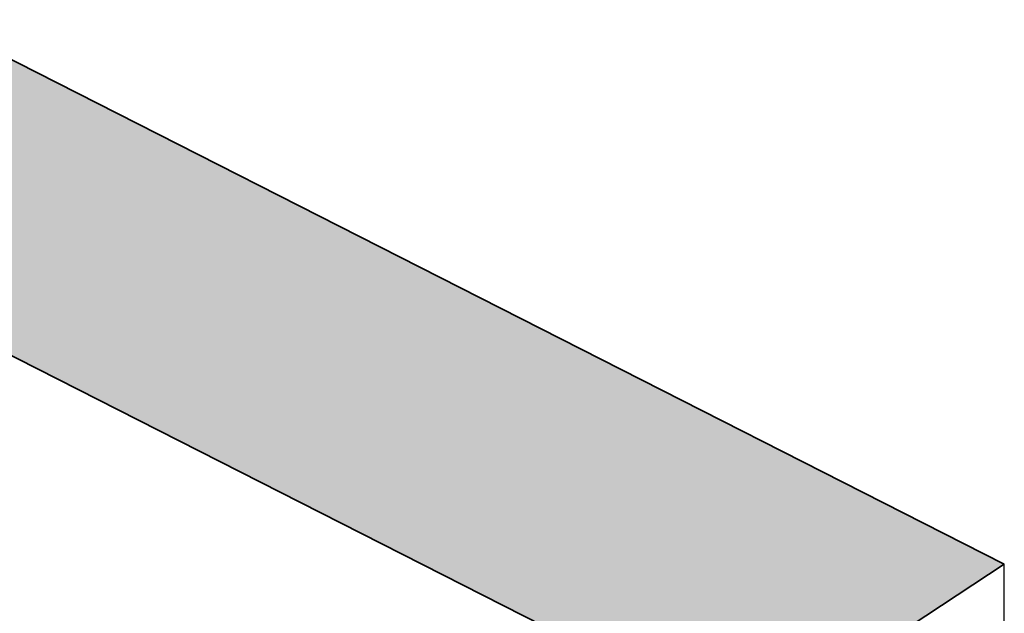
# Model space of a CAD drawing. Header units: millimetres. Extents: x 1069 to 250059, y -65909 to 70891.
# Tile 105 of 109: x 228199 to 238447, y 13898 to 20073. Entities that reach past the tile are written whole.
import ezdxf

# ---------------------------------------------------------------- set-up
doc = ezdxf.new("R2010")
doc.units = ezdxf.units.MM
for name, color, linetype, lineweight in [('N-CO-BC-BETONVORM-G', 50, 'Continuous', 25), ('N-CO-BC-BETONVORM-G-1', 50, 'Continuous', 18), ('N-CO-BC-BETONVORM-GD', 90, 'Continuous', 35)]:
    doc.layers.add(name, color=color, linetype=linetype, lineweight=lineweight)

# ---------------------------------------------------------------- blocks, each defined once
blk = doc.blocks.new('GM_Tussenpijler - GM_Tussenpijler-3410576-3D impressie')
at = {"layer": 'N-CO-BC-BETONVORM-G-1'}
h = blk.add_hatch(color=256, dxfattribs=at)
h.paths.add_polyline_path([(-12073, -11861), (-10766, -10986), (-11625, -10527), (-5095, -6201), (-5517, -5993), (-16970, -178), (-18060, -890), (-20102, 146), (-21660, -890), (-19605, -1927), (-24853, -5383), (-24574, -5525), (-24593, -5538), (-13438, -11202), (-12541, -11635)], flags=0)
h.paths.add_polyline_path([(5374, 1170), (8014, 2906), (-3141, 8570), (-5781, 6834), (1653, 3059)], flags=0)
h.paths.add_polyline_path([(22866, 12673), (25506, 14409), (14351, 20073), (11710, 18337), (19711, 14275)], flags=0)
at = {"layer": 'N-CO-BC-BETONVORM-G'}
blk.add_line((25506, 8123), (25506, 14409), dxfattribs=at)
at = {"layer": 'N-CO-BC-BETONVORM-GD'}
for p, q in [((25506, 14409), (14351, 20073)), ((11710, 18337), (22866, 12673)), ((22866, 12673), (25506, 14409))]:
    blk.add_line(p, q, dxfattribs=at)

msp = doc.modelspace()

# ---------------------------------------------------------------- block references
at = {"layer": 'N-CO-BC-BETONVORM-G-1'}
msp.add_blockref('GM_Tussenpijler - GM_Tussenpijler-3410576-3D impressie', (212940.9, 0), dxfattribs=at)

doc.saveas('drawing.dxf')
